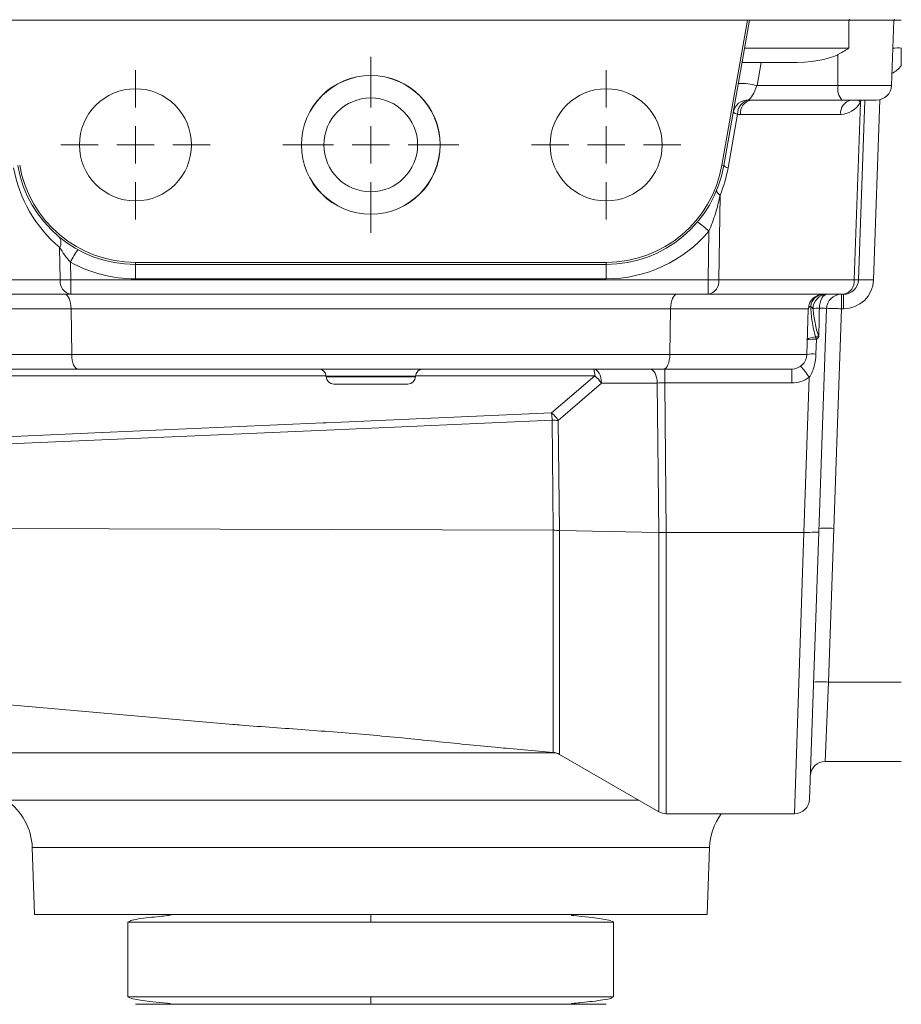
# Model space of a CAD drawing. Header units: millimetres. Extents: x 130 to 821, y 51 to 865.
# Tile 13 of 22: x 199 to 317, y 628 to 760. Entities that reach past the tile are written whole.
import ezdxf

# ---------------------------------------------------------------- set-up
doc = ezdxf.new("R2010")
doc.units = ezdxf.units.MM

# ---------------------------------------------------------------- blocks, each defined once
blk = doc.blocks.new('SW_CENTERMARKSYMBOL_2')
at = {"color": 0, "linetype": 'Continuous', "lineweight": 0}
for p, q in [((0, 5), (0, 10)), ((0, 0), (0, 2.5)), ((-5, 0), (-10, 0)), ((0, 0), (-2.5, 0)), ((0, 0), (0, -2.5)), ((0, 0), (2.5, 0)), ((5, 0), (10, 0)), ((0, -5), (0, -10))]:
    blk.add_line(p, q, dxfattribs=at)
blk = doc.blocks.new('SW_CENTERMARKSYMBOL_3')
at = {"color": 0, "linetype": 'Continuous', "lineweight": 0}
for p, q in [((0, 5), (0, 10)), ((0, 0), (0, 2.5)), ((-5, 0), (-10, 0)), ((0, 0), (-2.5, 0)), ((0, 0), (0, -2.5)), ((0, 0), (2.5, 0)), ((5, 0), (10, 0)), ((0, -5), (0, -10))]:
    blk.add_line(p, q, dxfattribs=at)
blk = doc.blocks.new('SW_CENTERMARKSYMBOL_4')
at = {"color": 0, "linetype": 'Continuous', "lineweight": 0}
for p, q in [((0, 5), (0, 11.79)), ((0, 0), (0, 2.5)), ((-5, 0), (-11.79, 0)), ((0, 0), (-2.5, 0)), ((0, 0), (0, -2.5)), ((0, 0), (2.5, 0)), ((5, 0), (11.79, 0)), ((0, -5), (0, -11.79))]:
    blk.add_line(p, q, dxfattribs=at)

msp = doc.modelspace()

# ---------------------------------------------------------------- linework, layer by layer
at = {"color": 7, "linetype": 'Continuous', "lineweight": 15}
for p, q in [((296.63, 759.76), (195.79, 759.76)), ((293.21, 740.33), (296.63, 759.76)), ((296.91, 759.76), (293.47, 740.28)), ((296.63, 759.76), (296.91, 759.76)), ((296.91, 759.76), (310.21, 759.76)), ((310.21, 755.99), (310.21, 759.76)), ((310.21, 759.76), (314.12, 759.76)), ((310.3, 759.86), (310.3, 759.76)), ((316.3, 759.76), (314.12, 759.76)), ((316.07, 755.99), (316.2, 759.76)), ((316.3, 759.86), (316.3, 759.76)), ((317.21, 759.76), (316.3, 759.76)), ((296.24, 755.99), (310.21, 755.99)), ((308.74, 750.99), (308.71, 755.13)), ((315.9, 750.99), (316.07, 755.99)), ((302.24, 754.06), (296.11, 754.06)), ((298.44, 754.06), (297.9, 750.99)), ((297.9, 750.99), (308.74, 750.99)), ((309.26, 749.06), (297.1, 749.06)), ((313.9, 749.06), (309.26, 749.06)), ((310.9, 724.99), (311.73, 748.73)), ((312.33, 749.06), (311.49, 724.99)), ((295.29, 747.16), (294.03, 740)), ((309.1, 747.13), (295.69, 747.13)), ((293.47, 740.28), (293.21, 740.33)), ((292.96, 736.3), (292.79, 724.99)), ((291.38, 724.99), (291.47, 731.52)), ((204.64, 724.99), (204.57, 729.33)), ((206.01, 727.37), (206.05, 724.99)), ((214.71, 727.33), (277.71, 727.33)), ((214.71, 727.06), (214.71, 727.33)), ((277.71, 727.06), (277.71, 727.33)), ((277.71, 727.06), (214.71, 727.06)), ((214.71, 727.06), (214.71, 725.13)), ((277.71, 727.06), (277.71, 725.13)), ((186.52, 724.99), (204.64, 724.99)), ((206.05, 724.99), (291.38, 724.99)), ((206.05, 724.99), (206.05, 723.06)), ((277.71, 725.13), (214.71, 725.13)), ((291.38, 723.06), (291.38, 724.99)), ((292.79, 724.99), (310.9, 724.99)), ((206.05, 723.06), (187.94, 723.06)), ((291.38, 723.06), (206.05, 723.06)), ((309.49, 723.06), (291.38, 723.06)), ((309.21, 721.13), (309.21, 723.06)), ((309.49, 721.13), (309.49, 723.06)), ((206.1, 721.13), (192.66, 721.13)), ((286.33, 721.13), (206.1, 721.13)), ((206.1, 721.13), (206.19, 714.99)), ((286.33, 721.13), (286.24, 714.99)), ((304.77, 721.13), (286.33, 721.13)), ((304.77, 721.13), (304.56, 714.99)), ((307.21, 721.13), (306.17, 691.27)), ((309.21, 721.13), (308.18, 691.74)), ((309.49, 721.13), (309.21, 721.13)), ((305.85, 717.04), (305.78, 715.07)), ((192.87, 714.99), (206.19, 714.99)), ((206.19, 714.99), (286.24, 714.99)), ((286.24, 714.99), (304.56, 714.99)), ((207.01, 713.06), (194.87, 713.06)), ((285.41, 713.06), (207.01, 713.06)), ((302.56, 713.06), (285.41, 713.06)), ((285.56, 711.2), (285.56, 713.06)), ((302.56, 711.2), (302.56, 713.06)), ((240.25, 712.09), (240.25, 712.02)), ((252.18, 712.02), (252.18, 712.09)), ((304.17, 691.2), (304.9, 711.95)), ((251.18, 711.06), (241.25, 711.06)), ((277.08, 711.19), (271.3, 706.19)), ((284.56, 711.19), (277.08, 711.19)), ((284.75, 691.21), (284.56, 711.19)), ((302.56, 711.2), (285.56, 711.2)), ((285.56, 711.2), (285.75, 691.2)), ((270.63, 691.48), (270.48, 706.2)), ((271.3, 706.19), (271.46, 691.47)), ((189.07, 691.73), (270.63, 691.48)), ((308.18, 691.74), (307.47, 671.17)), ((270.63, 691.48), (270.63, 691.48)), ((271.46, 691.47), (284.75, 691.21)), ((271.46, 691.47), (271.46, 691.47)), ((284.75, 691.21), (284.75, 691.21)), ((285.75, 691.2), (304.17, 691.2)), ((285.75, 691.2), (285.75, 691.2)), ((306.17, 691.27), (304.92, 655.49)), ((306.17, 691.27), (306.17, 691.27)), ((307.47, 671.17), (307.03, 660.56)), ((307.47, 671.17), (317.21, 671.17)), ((189.8, 668.83), (227.75, 665.51)), ((264.35, 662.31), (270.63, 661.76)), ((271.46, 661.5), (284.75, 653.83)), ((317.21, 660.56), (307.03, 660.56)), ((285.75, 653.56), (302.92, 653.56)), ((200.9, 649.04), (201.21, 640.06)), ((291.21, 640.06), (291.53, 649.04)), ((201.21, 640.06), (246.21, 640.06)), ((214.03, 639.23), (213.71, 639.06)), ((213.71, 639.06), (213.71, 629.06)), ((246.21, 640.06), (291.21, 640.06)), ((278.71, 639.06), (278.45, 639.2)), ((278.71, 629.06), (278.71, 639.06)), ((213.71, 629.06), (213.98, 628.91)), ((278.4, 628.89), (278.71, 629.06))]:
    msp.add_line(p, q, dxfattribs=at)
at = {"color": 8, "linetype": 'Continuous', "lineweight": 15}
for p, q in [((308.74, 750.99), (315.9, 750.99)), ((311.81, 749.06), (311.73, 748.73)), ((314.33, 749.1), (313.49, 724.99)), ((246.21, 712.09), (240.25, 712.09)), ((240.25, 712.02), (246.21, 712.02)), ((252.18, 712.09), (246.21, 712.09)), ((246.21, 712.02), (252.18, 712.02)), ((270.63, 661.76), (270.63, 691.48)), ((271.46, 691.47), (271.46, 661.5)), ((284.75, 653.83), (284.75, 691.21)), ((285.75, 691.2), (285.75, 653.56)), ((302.92, 653.56), (304.17, 691.2)), ((193.95, 661.69), (271.03, 661.69)), ((197.42, 655.36), (246.21, 655.36)), ((246.21, 655.36), (282.09, 655.36)), ((291.53, 649.04), (200.9, 649.04)), ((213.71, 639.06), (246.21, 639.06)), ((246.21, 639.06), (278.71, 639.06)), ((246.21, 629.06), (213.71, 629.06)), ((278.71, 629.06), (246.21, 629.06))]:
    msp.add_line(p, q, dxfattribs=at)
at = {"color": 8, "linetype": 'Continuous', "lineweight": 15, "flags": 128}
for points in [[(311.51, 749.06), (311.6, 748.91), (311.73, 748.73)], [(240.22, 712.17), (225.59, 712.17), (207.38, 712.17), (194.97, 712.17)], [(276.18, 712.17), (272.19, 712.17), (256.22, 712.17), (252.2, 712.17)]]:
    msp.add_lwpolyline(points, dxfattribs=at)
at = {"color": 7, "linetype": 'Continuous', "lineweight": 15, "flags": 128}
for points in [[(292.52, 736.99), (292.5, 736.92), (292.51, 736.85), (292.54, 736.77), (292.58, 736.68), (292.65, 736.59), (292.73, 736.5), (292.84, 736.4), (292.96, 736.3)], [(307.28, 723.06), (307.09, 723.02), (306.91, 722.92), (306.73, 722.75), (306.58, 722.53), (306.45, 722.25), (306.35, 721.93), (306.28, 721.58), (306.25, 721.21)], [(305.74, 717.35), (305.51, 717.33), (305.29, 717.29), (305.1, 717.25), (304.93, 717.2), (304.8, 717.14), (304.71, 717.08), (304.65, 717.02), (304.63, 716.95)], [(277.08, 711.19), (277.05, 711.56), (276.98, 711.91), (276.89, 712.24), (276.76, 712.52), (276.61, 712.75), (276.44, 712.92), (276.26, 713.02), (276.08, 713.06)], [(284.56, 711.19), (284.53, 711.56), (284.47, 711.91), (284.37, 712.24), (284.25, 712.52), (284.1, 712.75), (283.93, 712.92), (283.75, 713.02), (283.56, 713.06)], [(270.4, 707.18), (273.12, 709.53), (276.18, 712.17)], [(189.4, 703.65), (193.38, 703.82), (209.29, 704.52), (239.85, 705.85), (240.22, 705.86), (270.4, 707.18)], [(270.48, 706.2), (240.29, 704.89), (189.47, 702.68)], [(278.33, 639.27), (277.29, 639.47), (275.87, 639.66), (274.46, 639.81), (273.41, 639.92), (273.12, 639.96), (273.08, 639.97), (273.07, 639.98), (273.05, 639.98), (273.05, 639.98), (273.04, 639.98), (273.04, 639.99), (273.04, 639.99), (273.03, 639.99), (273.03, 639.99), (273.03, 640), (273.04, 640), (273.06, 640.01), (273.12, 640.01), (273.12, 640.01)], [(214.1, 628.85), (215.14, 628.64), (216.56, 628.45), (217.97, 628.3), (219.02, 628.19), (219.3, 628.15), (219.35, 628.14), (219.36, 628.14), (219.38, 628.13), (219.38, 628.13), (219.39, 628.13), (219.39, 628.13), (219.39, 628.13), (219.39, 628.13), (219.4, 628.12), (219.4, 628.12), (219.39, 628.11), (219.36, 628.11), (219.3, 628.1), (219.3, 628.1)]]:
    msp.add_lwpolyline(points, dxfattribs=at)
at = {"color": 7, "linetype": 'Continuous', "lineweight": 15}
for centre, radius in [((246.21, 743.06), 9.29), ((246.21, 743.06), 9.27), ((214.71, 743.06), 7.5), ((277.71, 743.06), 7.5), ((246.21, 743.06), 6.27)]:
    msp.add_circle(centre, radius, dxfattribs=at)
for centre, radius, start, end in [((316.78, 749.43), 6.6, 86.1939, 96.1277), ((295.74, 742.98), 8.29, 74.9521, 92.3142), ((310.98, 750.55), 2.28, 168.9819, 221.0252), ((313.9, 751.06), 2, 270, 358), ((296.69, 747.08), 1.99, 87.8724, 169.8316), ((297.26, 747.16), 1.97, 104.5467, 180.1815), ((297.44, 747.33), 1.76, 101.0281, 186.5465), ((310.85, 747.33), 1.76, 101.0281, 186.5465), ((295.38, 748.04), 0.883, 222.8672, 264.1073), ((216.13, 743.13), 18, 190, 230.0662), ((214.71, 743.06), 16, 190, 270), ((214.71, 743.06), 15.73, 190, 270), ((277.71, 743.06), 15.73, 270, 350), ((277.71, 743.06), 16, 270, 350), ((276.3, 743.13), 18, 337.7115, 350), ((294.12, 740.88), 0.883, 222.8672, 264.1073), ((279.36, 717.91), 18.22, 48.3409, 54.4942), ((277.71, 743.13), 18, 270, 319.8542), ((203.47, 729.97), 1.28, 329.9126, 40.2026), ((231.15, 714.04), 28.45, 148.1494, 152.0559), ((214.71, 743.13), 18, 241.0994, 270), ((206.39, 724.79), 1.76, 173.4535, 258.9719), ((205.34, 767.93), 42.95, 269.0572, 270.9428), ((292.09, 767.93), 42.95, 269.0572, 270.9428), ((291.04, 724.79), 1.76, 281.0281, 6.5465), ((309.15, 724.79), 1.76, 281.0281, 6.5465), ((309.49, 725.06), 2, 270, 358), ((309.49, 725.13), 4, 270, 358), ((311.2, 730.97), 5.99, 267.1981, 272.8019), ((312.49, 710.65), 14.37, 86.0129, 93.9871), ((306.77, 721.06), 2, 90, 178), ((306.88, 721.25), 1.81, 93.3072, 172.6089), ((307.34, 721.12), 1.94, 91.6364, 179.9499), ((309.21, 721.06), 2, 90, 177.9988), ((305.24, 721.03), 0.478, 109.7055, 168.5593), ((306.41, 715.95), 5.27, 91.673, 101.0393), ((308.21, 706.79), 14.37, 86.0117, 93.9859), ((305.49, 713.34), 3.72, 84.5167, 103.5054), ((310.8, 718.85), 5.27, 196.548, 200.1681), ((302.56, 715.06), 2, 270, 358), ((305.43, 711.37), 3.72, 84.5167, 103.5055), ((239.25, 712.06), 1, 2, 90), ((253.18, 712.06), 1, 90, 178), ((273.51, 712.31), 2.67, 356.9727, 16.1563), ((295.39, 705.67), 11.4, 33.455, 42.9597), ((241.25, 712.06), 1, 182, 270), ((251.18, 712.06), 1, 270, 358), ((273.39, 708.73), 4.43, 33.6769, 50.9926), ((302.56, 715.2), 4, 270, 305.7346), ((267.62, 703.74), 4.43, 33.6795, 50.9946), ((252.05, 705.32), 18.45, 2.7247, 5.765), ((270.61, 681.4), 24.8, 88.4161, 90.323), ((307.18, 677.4), 14.37, 86.0117, 93.9859), ((306.47, 656.84), 14.37, 86.0129, 93.9871), ((270.46, 659.77), 2, 60, 85), ((307.03, 658.56), 2, 90, 178), ((192.91, 648.76), 8, 2, 55.6082), ((302.92, 655.56), 2, 270.3486, 358), ((285.75, 655.56), 2, 240, 270), ((299.52, 648.76), 8, 143.163, 178)]:
    msp.add_arc(centre, radius, start, end, dxfattribs=at)
at = {"color": 8, "linetype": 'Continuous', "lineweight": 15}
msp.add_arc((314.07, 756.13), 4, 298.0403, 321.7415, dxfattribs=at)
at = {"color": 7, "linetype": 'Continuous', "lineweight": 15}
for centre, major_axis, ratio, start_param, end_param in [((301.97, 756.06), (7.47, -0.08), 0.267572, 4.751314, 5.837951), ((297.4, 751.06), (0.75, 1.99), 0.228601, 3.349885, 4.762961), ((297.26, 751.06), (2.75, 0.24), 0.72281, 4.470548, 4.593362), ((309.14, 751.13), (0.13, 4), 0.81623, 3.167126, 4.095412), ((295.84, 751.13), (0.46, 3.98), 0.81283, 3.112633, 3.235448), ((205.27, 721.06), (0, 2), 0.414214, 4.747296, 6.283185), ((287.16, 721.06), (0, 2), 0.414214, 0, 1.53589), ((307.28, 780.43), (2, 114.48), 0.000021, 4.128987, 4.168659), ((305.21, 721.06), (2, 0.07), 0.069374, 6.278313, 7.304162), ((207.01, 715.06), (0, 2), 0.414214, 1.605703, 3.141593), ((285.41, 715.06), (0, 2), 0.414214, 3.141593, 4.677482), ((285.56, 711.06), (2, -0.02), 0.069729, 1.572764, 2.096036), ((304.17, 691.27), (2, 0), 0.0349, 4.713607, 6.281968)]:
    msp.add_ellipse(centre, major_axis=major_axis, ratio=ratio, start_param=start_param, end_param=end_param, dxfattribs=at)
for points, knots in [([(310.21, 755.99), (310.09, 755.91), (309.96, 755.84), (309.71, 755.69), (309.58, 755.62), (309.2, 755.4), (308.95, 755.26), (308.71, 755.13)], [0, 0, 0, 0, 0.25, 0.25, 0.5, 0.5, 1, 1, 1, 1]), ([(317.21, 756.01), (317.21, 755.61), (317.21, 755.22), (317.21, 754.44), (317.21, 754.05), (317.21, 753.65)], [0, 0, 0, 0, 0.5, 0.5, 1, 1, 1, 1]), ([(295.94, 754.27), (295.93, 754.2), (295.93, 754.15), (295.99, 754.07), (296.04, 754.06), (296.11, 754.06)], [0, 0, 0, 0, 0.5, 0.5, 1, 1, 1, 1]), ([(292.96, 736.3), (292.78, 735.49), (292.58, 734.68), (292.09, 733.08), (291.8, 732.3), (291.47, 731.52)], [0, 0, 0, 0, 0.5, 0.5, 1, 1, 1, 1]), ([(206.01, 727.37), (205.73, 727.68), (205.47, 728.01), (204.99, 728.67), (204.77, 729), (204.57, 729.33)], [0, 0, 0, 0, 0.5, 0.5, 1, 1, 1, 1]), ([(305.08, 721.48), (305.12, 720.8), (305.18, 720.11), (305.39, 718.73), (305.53, 718.03), (305.74, 717.35)], [0, 0, 0, 0, 0.5, 0.5, 1, 1, 1, 1]), ([(305.4, 721.12), (305.46, 720.49), (305.55, 719.85), (305.73, 718.91), (305.8, 718.6), (305.97, 717.98), (306.07, 717.68), (306.18, 717.37)], [0, 0, 0, 0, 0.5, 0.5, 0.75, 0.75, 1, 1, 1, 1]), ([(305.78, 715.07), (305.76, 714.53), (305.69, 713.98), (305.48, 713.18), (305.39, 712.92), (305.18, 712.42), (305.05, 712.18), (304.9, 711.95)], [0, 0, 0, 0, 0.5, 0.5, 0.75, 0.75, 1, 1, 1, 1]), ([(284.75, 691.21), (284.79, 691.21), (284.86, 691.2), (284.98, 691.2), (285.11, 691.2), (285.23, 691.2), (285.36, 691.2), (285.49, 691.2), (285.62, 691.2), (285.71, 691.2), (285.75, 691.2)], [0, 0, 0, 0, 0.125002, 0.250003, 0.375002, 0.5, 0.624998, 0.749997, 0.874998, 1, 1, 1, 1]), ([(227.75, 665.52), (228.13, 665.48), (229.88, 665.32), (233.12, 665.1), (237.4, 664.79), (241.72, 664.47), (246.07, 664.11), (250.47, 663.7), (256.12, 663.13), (260.79, 662.62), (263.85, 662.36), (264.35, 662.32)], [0, 0, 0, 0, 0.033392, 0.151069, 0.268745, 0.383997, 0.499247, 0.617815, 0.736384, 0.956999, 1, 1, 1, 1]), ([(219.33, 640.01), (219.34, 640.01), (219.36, 640.01), (219.39, 640), (219.4, 640), (219.4, 639.99), (219.4, 639.99), (219.39, 639.99), (219.39, 639.99), (219.39, 639.98), (219.38, 639.98), (219.37, 639.98), (219.36, 639.98), (219.33, 639.97), (219.2, 639.95), (218.72, 639.89), (217.74, 639.79), (216.36, 639.65), (215.01, 639.46), (214.17, 639.32), (214.05, 639.24), (214.03, 639.23)], [0, 0, 0, 0, 0.006276, 0.011214, 0.014554, 0.015681, 0.01613, 0.016517, 0.016864, 0.017197, 0.017546, 0.017936, 0.018905, 0.020958, 0.023804, 0.052714, 0.176013, 0.375624, 0.636818, 0.942007, 1, 1, 1, 1]), ([(246.21, 639.06), (246.21, 639.18), (246.21, 639.3), (246.21, 639.55), (246.21, 639.67), (246.21, 639.86), (246.21, 639.94), (246.21, 640.04), (246.21, 640.06), (246.21, 640.06)], [0, 0, 0, 0, 0.25, 0.25, 0.5, 0.5, 0.75, 0.75, 1, 1, 1, 1]), ([(246.21, 629.06), (246.21, 628.94), (246.21, 628.81), (246.21, 628.57), (246.21, 628.45), (246.21, 628.25), (246.21, 628.18), (246.21, 628.08), (246.21, 628.06), (246.21, 628.06)], [0, 0, 0, 0, 0.25, 0.25, 0.5, 0.5, 0.75, 0.75, 1, 1, 1, 1]), ([(273.1, 628.1), (273.09, 628.1), (273.07, 628.11), (273.04, 628.11), (273.03, 628.12), (273.03, 628.12), (273.03, 628.12), (273.03, 628.13), (273.04, 628.13), (273.04, 628.13), (273.05, 628.13), (273.05, 628.14), (273.07, 628.14), (273.09, 628.15), (273.22, 628.17), (273.71, 628.22), (274.69, 628.32), (276.07, 628.47), (277.41, 628.65), (278.26, 628.8), (278.38, 628.87), (278.4, 628.89)], [0, 0, 0, 0, 0.0062761, 0.0112135, 0.0145544, 0.0156811, 0.0161296, 0.0165173, 0.016864, 0.0171969, 0.0175455, 0.0179357, 0.0189052, 0.0209579, 0.0238042, 0.0527136, 0.1760132, 0.3756236, 0.6368177, 0.9420067, 1, 1, 1, 1]), ([(246.21, 628.06), (244.74, 628.06), (243.16, 628.06), (239.8, 628.06), (238.02, 628.06), (234.33, 628.06), (232.41, 628.06), (228.58, 628.06), (226.66, 628.06), (223.93, 628.06), (223.04, 628.06), (221.36, 628.06), (220.56, 628.06), (219.08, 628.06), (218.4, 628.06), (217.18, 628.06), (216.66, 628.06), (215.78, 628.06), (215.43, 628.06), (214.93, 628.06), (214.78, 628.06), (214.68, 628.06), (214.74, 628.06), (215.06, 628.06), (215.33, 628.06), (215.68, 628.06)], [0, 0, 0, 0, 0.125, 0.125, 0.25, 0.25, 0.375, 0.375, 0.5, 0.5, 0.5625, 0.5625, 0.625, 0.625, 0.6875, 0.6875, 0.75, 0.75, 0.8125, 0.8125, 0.875, 0.875, 0.9375, 0.9375, 1, 1, 1, 1]), ([(276.74, 628.06), (277.1, 628.06), (277.37, 628.06), (277.69, 628.06), (277.74, 628.06), (277.65, 628.06), (277.5, 628.06), (277, 628.06), (276.65, 628.06), (275.77, 628.06), (275.24, 628.06), (274.03, 628.06), (273.35, 628.06), (271.87, 628.06), (271.07, 628.06), (269.39, 628.06), (268.5, 628.06), (265.77, 628.06), (263.85, 628.06), (260.01, 628.06), (258.1, 628.06), (254.41, 628.06), (252.63, 628.06), (249.27, 628.06), (247.69, 628.06), (246.21, 628.06)], [0, 0, 0, 0, 0.0625, 0.0625, 0.125, 0.125, 0.1875, 0.1875, 0.25, 0.25, 0.3125, 0.3125, 0.375, 0.375, 0.4375, 0.4375, 0.5, 0.5, 0.625, 0.625, 0.75, 0.75, 0.875, 0.875, 1, 1, 1, 1])]:
    msp.add_open_spline(points, degree=3, knots=knots, dxfattribs=at)
for points in [[(305.4, 721.12), (305.31, 721.24), (305.2, 721.36), (305.08, 721.48)], [(305.74, 717.35), (305.9, 717.36), (306.04, 717.37), (306.18, 717.37)], [(305.85, 717.04), (305.97, 717.14), (306.08, 717.26), (306.18, 717.37)], [(271.46, 691.47), (271.21, 691.48), (270.92, 691.48), (270.63, 691.48)], [(304.17, 691.2), (304.17, 691.2), (304.17, 691.2), (304.17, 691.2)], [(277.47, 640.06), (277.31, 640.06), (277.06, 640.06), (276.74, 640.06)]]:
    msp.add_open_spline(points, degree=3, dxfattribs=at)

# ---------------------------------------------------------------- block references
at = {"color": 7, "linetype": 'Continuous', "lineweight": 0}
for name, p in [('SW_CENTERMARKSYMBOL_4', (246.21, 743.06)), ('SW_CENTERMARKSYMBOL_2', (214.71, 743.06)), ('SW_CENTERMARKSYMBOL_3', (277.71, 743.06))]:
    msp.add_blockref(name, p, dxfattribs=at)

doc.saveas('drawing.dxf')
